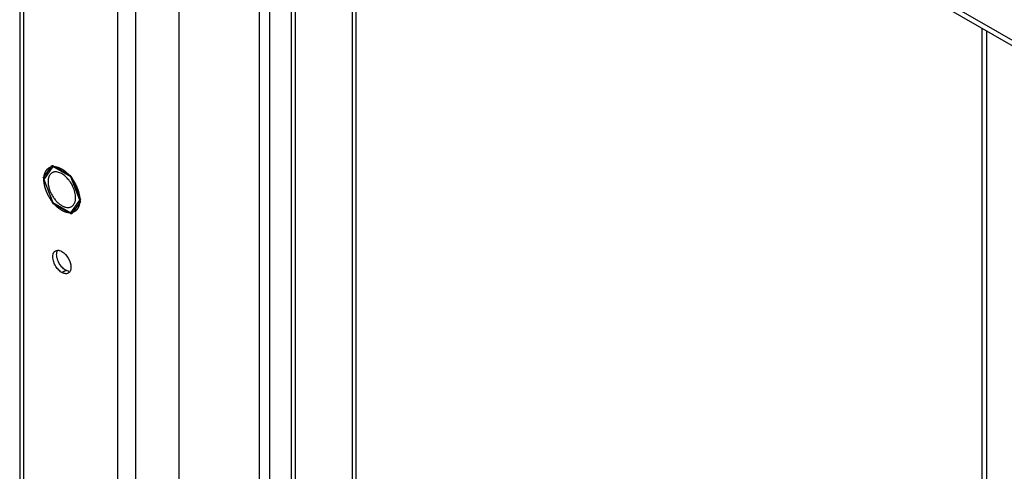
# Model space of a CAD drawing. Header units: inches. Extents: x 5 to 265, y 5 to 171.
# Tile 129 of 212: x 180.42 to 188.77, y 123.52 to 127.35. Entities that reach past the tile are written whole.
import ezdxf

# ---------------------------------------------------------------- set-up
doc = ezdxf.new("R2010")
doc.units = ezdxf.units.IN
doc.header["$LTSCALE"] = 14.96
doc.header["$MEASUREMENT"] = 0
doc.layers.get('0').update_dxf_attribs({"linetype": 'CONTINUOUS'})

msp = doc.modelspace()

# ---------------------------------------------------------------- linework, layer by layer
at = {"color": 7, "linetype": 'Continuous'}
for p, q in [((180.4205, 133.4865), (180.4205, 67.3498)), ((180.4524, 133.442), (180.4524, 67.3053)), ((181.2521, 68.4276), (181.2521, 131.3963)), ((195.0019, 123.5634), (181.3519, 131.444)), ((181.4063, 68.4276), (181.4063, 131.3963)), ((181.6138, 131.3401), (194.6727, 123.8008)), ((181.7712, 68.6383), (181.7712, 131.202)), ((182.4528, 68.5109), (182.4528, 130.8084)), ((182.5405, 68.5109), (182.5405, 130.7578)), ((182.7257, 69.3805), (182.7257, 130.6508)), ((182.759, 69.3613), (182.759, 130.6317)), ((183.2412, 69.6397), (183.2412, 130.3532)), ((183.2732, 70.7358), (183.2732, 130.3348)), ((188.5768, 127.2728), (188.5768, 72.0541)), ((188.6146, 127.251), (188.6146, 72.0014)), ((180.6205, 126.0047), (180.6929, 126.1077)), ((180.7053, 126.1088), (180.8501, 126.0252)), ((180.7017, 126.1014), (180.6258, 125.9934)), ((180.8536, 126.0137), (180.7017, 126.1014)), ((180.6258, 125.9934), (180.7017, 125.7977)), ((180.9295, 125.818), (180.8536, 126.0137)), ((180.8624, 126.0098), (180.9348, 125.8232)), ((180.7017, 125.7977), (180.8536, 125.71)), ((180.8501, 125.7026), (180.7053, 125.7862)), ((180.8536, 125.71), (180.9295, 125.818)), ((180.9348, 125.8067), (180.8624, 125.7037)), ((180.7777, 125.2043), (180.8109, 125.2235))]:
    msp.add_line(p, q, dxfattribs=at)
for centre, radius, start, end in [((180.5806, 125.796), 0.3537, 39.31319, 40.37203), ((180.5727, 125.7896), 0.3639, 37.23669, 39.31176), ((180.9814, 126.0209), 0.3624, 217.2356, 220.35285), ((180.7335, 125.8148), 0.2015, 357.70468, 0.02086)]:
    msp.add_arc(centre, radius, start, end, dxfattribs=at)
for points, knots in [([(180.7053, 126.1088), (180.7042, 126.1088), (180.7001, 126.1086), (180.696, 126.1082), (180.6929, 126.1077)], [0, 0, 0, 0, 0.253902, 1, 1, 1, 1]), ([(180.6263, 126.0077), (180.6266, 126.0099), (180.627, 126.013), (180.6276, 126.0173), (180.6279, 126.0199), (180.6282, 126.022), (180.6283, 126.0234), (180.6284, 126.0243), (180.6285, 126.0248), (180.6286, 126.0253), (180.6288, 126.0259), (180.6291, 126.0274), (180.6297, 126.0296), (180.6304, 126.0325), (180.6311, 126.0354), (180.6316, 126.0376), (180.632, 126.0391), (180.6321, 126.0397), (180.6323, 126.0402), (180.6324, 126.0407), (180.6327, 126.0414), (180.6331, 126.0425), (180.6338, 126.0443), (180.6346, 126.0465), (180.6355, 126.0487), (180.6362, 126.0505), (180.6367, 126.0518), (180.6371, 126.0529), (180.6374, 126.0537), (180.6375, 126.0541), (180.6377, 126.0545), (180.6378, 126.0548), (180.638, 126.0552), (180.6384, 126.0559), (180.639, 126.0568), (180.6396, 126.058), (180.6405, 126.0596), (180.6416, 126.0615), (180.6426, 126.0635), (180.6435, 126.0651), (180.6441, 126.066), (180.6444, 126.0667), (180.6447, 126.0671), (180.6449, 126.0674), (180.6452, 126.0679), (180.646, 126.0689), (180.6472, 126.0704), (180.6488, 126.0724), (180.6503, 126.0744), (180.6515, 126.0759), (180.6523, 126.0769), (180.6526, 126.0774), (180.6529, 126.0777), (180.6532, 126.078), (180.6537, 126.0785), (180.6545, 126.0792), (180.6557, 126.0803), (180.6572, 126.0817), (180.6597, 126.0839), (180.6615, 126.0855), (180.6627, 126.0867)], [0, 0, 0, 0, 0.0625, 0.09375, 0.125, 0.140625, 0.15625, 0.164062, 0.167969, 0.171875, 0.179688, 0.1875, 0.21875, 0.25, 0.28125, 0.3125, 0.320312, 0.328125, 0.332031, 0.335938, 0.34375, 0.359375, 0.375, 0.40625, 0.4375, 0.453125, 0.46875, 0.484375, 0.492188, 0.496094, 0.5, 0.503906, 0.507812, 0.515625, 0.53125, 0.546875, 0.5625, 0.59375, 0.625, 0.640625, 0.65625, 0.664062, 0.667969, 0.671875, 0.679688, 0.6875, 0.71875, 0.75, 0.78125, 0.8125, 0.820312, 0.828125, 0.832031, 0.835938, 0.84375, 0.859375, 0.875, 0.90625, 0.9375, 1, 1, 1, 1]), ([(180.6627, 126.0867), (180.6632, 126.087), (180.6643, 126.0878), (180.6656, 126.0887), (180.6667, 126.0895), (180.6678, 126.0902), (180.6692, 126.091), (180.6706, 126.0918), (180.6717, 126.0925), (180.6729, 126.0931), (180.674, 126.0937), (180.6752, 126.0942), (180.676, 126.0947), (180.677, 126.0951), (180.6782, 126.0956), (180.6794, 126.0961), (180.6806, 126.0966), (180.6818, 126.097), (180.6834, 126.0975), (180.6849, 126.0981), (180.6862, 126.0985), (180.6875, 126.0988), (180.6891, 126.0992), (180.6904, 126.0996), (180.691, 126.0997)], [0, 0, 0, 0, 0.0625, 0.125, 0.15625, 0.1875, 0.25, 0.3125, 0.34375, 0.375, 0.4375, 0.46875, 0.5, 0.53125, 0.5625, 0.625, 0.65625, 0.6875, 0.75, 0.8125, 0.84375, 0.875, 0.9375, 1, 1, 1, 1]), ([(180.6952, 126.0486), (180.6912, 126.0463), (180.6837, 126.0406), (180.6746, 126.0294), (180.6677, 126.0156), (180.6648, 126.0055), (180.6637, 126.0001)], [0, 0, 0, 0, 0.229825, 0.468611, 0.72372, 1, 1, 1, 1]), ([(180.691, 126.0997), (180.6912, 126.0998), (180.6915, 126.0998), (180.6919, 126.0999), (180.6922, 126.1), (180.6925, 126.1001), (180.6929, 126.1001), (180.6935, 126.1003), (180.6945, 126.1004), (180.6958, 126.1007), (180.6972, 126.1009), (180.6982, 126.101), (180.6989, 126.1011), (180.6992, 126.1011), (180.6996, 126.1012), (180.7002, 126.1012), (180.7009, 126.1013), (180.7015, 126.1014), (180.7017, 126.1014)], [0, 0, 0, 0, 0.0625, 0.125, 0.15625, 0.1875, 0.21875, 0.25, 0.375, 0.5, 0.625, 0.75, 0.78125, 0.8125, 0.84375, 0.875, 0.9375, 1, 1, 1, 1]), ([(180.7594, 126.0493), (180.7537, 126.0516), (180.7423, 126.0551), (180.7251, 126.057), (180.7116, 126.0553), (180.7019, 126.0521), (180.6973, 126.0498), (180.6952, 126.0486)], [0, 0, 0, 0, 0.279919, 0.5359, 0.772979, 0.887175, 1, 1, 1, 1]), ([(180.7017, 126.1014), (180.7021, 126.1014), (180.7028, 126.1015), (180.7036, 126.1015), (180.7042, 126.1016), (180.7046, 126.1016), (180.705, 126.1016), (180.7055, 126.1017), (180.7064, 126.1017), (180.7074, 126.1017), (180.7086, 126.1017), (180.7099, 126.1017), (180.7111, 126.1018), (180.7124, 126.1017), (180.7136, 126.1017), (180.7149, 126.1016), (180.7166, 126.1015), (180.7187, 126.1014), (180.7204, 126.1012), (180.7212, 126.1011)], [0, 0, 0, 0, 0.0625, 0.125, 0.15625, 0.171875, 0.1875, 0.21875, 0.25, 0.3125, 0.375, 0.4375, 0.5, 0.5625, 0.625, 0.6875, 0.75, 0.875, 1, 1, 1, 1]), ([(180.7212, 126.1011), (180.7226, 126.1009), (180.7243, 126.1006), (180.7263, 126.1004), (180.7277, 126.1001), (180.7294, 126.0998), (180.7312, 126.0995), (180.7326, 126.0992), (180.734, 126.0988), (180.7354, 126.0985), (180.7368, 126.0982), (180.7378, 126.0979), (180.7389, 126.0976), (180.7403, 126.0972), (180.7417, 126.0968), (180.7431, 126.0964), (180.7445, 126.096), (180.746, 126.0955), (180.7474, 126.095), (180.7483, 126.0947), (180.749, 126.0945), (180.7497, 126.0942), (180.7511, 126.0936), (180.7531, 126.0929), (180.7547, 126.0923), (180.7555, 126.092)], [0, 0, 0, 0, 0.125, 0.15625, 0.1875, 0.25, 0.3125, 0.34375, 0.375, 0.4375, 0.46875, 0.5, 0.53125, 0.5625, 0.625, 0.65625, 0.6875, 0.75, 0.78125, 0.8125, 0.828125, 0.84375, 0.875, 0.9375, 1, 1, 1, 1]), ([(180.7555, 126.092), (180.7563, 126.0916), (180.7581, 126.0909), (180.7602, 126.0899), (180.7617, 126.0893), (180.7625, 126.0889), (180.7635, 126.0885), (180.7646, 126.0879), (180.7665, 126.087), (180.7683, 126.0861), (180.7702, 126.0852), (180.772, 126.0841), (180.7739, 126.0831), (180.7758, 126.0821), (180.7771, 126.0814), (180.7785, 126.0805), (180.7804, 126.0794), (180.7822, 126.0783), (180.7841, 126.0772), (180.786, 126.076), (180.7878, 126.0748), (180.7897, 126.0736), (180.7908, 126.0728), (180.7917, 126.0722), (180.7925, 126.0717), (180.7932, 126.0711), (180.7947, 126.0701), (180.7969, 126.0685), (180.7989, 126.0671), (180.7999, 126.0664)], [0, 0, 0, 0, 0.0625, 0.125, 0.15625, 0.171875, 0.1875, 0.21875, 0.25, 0.3125, 0.34375, 0.375, 0.4375, 0.46875, 0.5, 0.53125, 0.5625, 0.625, 0.65625, 0.6875, 0.75, 0.78125, 0.8125, 0.828125, 0.84375, 0.859375, 0.875, 0.9375, 1, 1, 1, 1]), ([(180.8721, 125.9304), (180.8657, 125.9441), (180.8546, 125.9638), (180.837, 125.9879), (180.8227, 126.0044), (180.8076, 126.0191), (180.7919, 126.0316), (180.7759, 126.0418), (180.7649, 126.0471), (180.7594, 126.0493)], [0, 0, 0, 0, 0.270162, 0.404019, 0.534782, 0.660935, 0.781157, 0.894403, 1, 1, 1, 1]), ([(180.8185, 126.051), (180.82, 126.0496), (180.8223, 126.0475), (180.8254, 126.0447), (180.8272, 126.0429), (180.8287, 126.0414), (180.8297, 126.0404), (180.8303, 126.0398), (180.8307, 126.0394), (180.8312, 126.0389), (180.8317, 126.0384), (180.8323, 126.0377), (180.833, 126.0371), (180.8336, 126.0364), (180.8343, 126.0357), (180.8351, 126.0349), (180.8361, 126.0339), (180.8369, 126.033), (180.8373, 126.0326)], [0, 0, 0, 0, 0.25, 0.375, 0.5, 0.5625, 0.625, 0.65625, 0.671875, 0.6875, 0.71875, 0.75, 0.78125, 0.8125, 0.84375, 0.875, 0.9375, 1, 1, 1, 1]), ([(180.8373, 126.0326), (180.8376, 126.0323), (180.8382, 126.0316), (180.8389, 126.0308), (180.8395, 126.0302), (180.8398, 126.0299), (180.8401, 126.0295), (180.8406, 126.029), (180.8413, 126.0282), (180.8422, 126.0272), (180.8433, 126.026), (180.8444, 126.0247), (180.8454, 126.0235), (180.8465, 126.0223), (180.8474, 126.0212), (180.848, 126.0205), (180.8483, 126.0201), (180.8486, 126.0198), (180.849, 126.0193), (180.8494, 126.0188), (180.8499, 126.0183), (180.8502, 126.0178), (180.8505, 126.0175), (180.8506, 126.0174), (180.8508, 126.0171), (180.8511, 126.0168), (180.8516, 126.0161), (180.8525, 126.0151), (180.8532, 126.0142), (180.8536, 126.0137)], [0, 0, 0, 0, 0.0625, 0.125, 0.15625, 0.171875, 0.1875, 0.21875, 0.25, 0.3125, 0.375, 0.4375, 0.5, 0.5625, 0.625, 0.65625, 0.671875, 0.6875, 0.71875, 0.75, 0.78125, 0.8125, 0.828125, 0.835938, 0.84375, 0.859375, 0.875, 0.9375, 1, 1, 1, 1]), ([(180.6258, 125.9934), (180.6258, 125.9936), (180.6258, 125.9941), (180.6258, 125.9946), (180.6258, 125.995), (180.6258, 125.9953), (180.6258, 125.9956), (180.6258, 125.996), (180.6258, 125.9969), (180.6259, 125.9982), (180.6259, 126.0001), (180.626, 126.0018), (180.6261, 126.0032), (180.6261, 126.0041), (180.6261, 126.0044), (180.6261, 126.0047), (180.6262, 126.0051), (180.6262, 126.0057), (180.6263, 126.0066), (180.6263, 126.0074), (180.6263, 126.0077)], [0, 0, 0, 0, 0.0625, 0.125, 0.15625, 0.171875, 0.1875, 0.21875, 0.25, 0.375, 0.5, 0.625, 0.75, 0.78125, 0.8125, 0.828125, 0.84375, 0.875, 0.9375, 1, 1, 1, 1]), ([(180.6269, 125.9717), (180.6269, 125.9721), (180.6268, 125.9729), (180.6267, 125.9739), (180.6266, 125.9746), (180.6266, 125.975), (180.6266, 125.9755), (180.6265, 125.9761), (180.6264, 125.9775), (180.6263, 125.9797), (180.6261, 125.982), (180.626, 125.9839), (180.626, 125.9851), (180.6259, 125.9859), (180.6259, 125.9864), (180.6259, 125.9868), (180.6259, 125.9872), (180.6259, 125.9878), (180.6259, 125.9884), (180.6259, 125.9889), (180.6258, 125.9893), (180.6258, 125.9896), (180.6258, 125.99), (180.6258, 125.9908), (180.6258, 125.9919), (180.6258, 125.9929), (180.6258, 125.9934)], [0, 0, 0, 0, 0.0625, 0.125, 0.15625, 0.171875, 0.1875, 0.21875, 0.25, 0.375, 0.5, 0.5625, 0.625, 0.65625, 0.671875, 0.6875, 0.71875, 0.75, 0.78125, 0.8125, 0.828125, 0.84375, 0.859375, 0.875, 0.9375, 1, 1, 1, 1]), ([(180.6478, 125.8899), (180.6471, 125.8916), (180.6458, 125.895), (180.6442, 125.8993), (180.6431, 125.9022), (180.6424, 125.904), (180.6419, 125.9057), (180.6412, 125.9078), (180.6403, 125.9104), (180.6395, 125.9129), (180.6388, 125.9151), (180.6382, 125.9168), (180.6377, 125.9185), (180.6369, 125.9215), (180.6359, 125.9249), (180.6351, 125.9279), (180.6346, 125.9296), (180.6342, 125.9308), (180.634, 125.9321), (180.6336, 125.9338), (180.6329, 125.9367), (180.6321, 125.9401), (180.6314, 125.9431), (180.631, 125.9448), (180.6307, 125.9465), (180.6303, 125.9487), (180.6299, 125.9513), (180.6294, 125.9539), (180.629, 125.9561), (180.6287, 125.9577), (180.6286, 125.9585), (180.6285, 125.9593), (180.6283, 125.9604), (180.628, 125.9629), (180.6275, 125.9667), (180.6271, 125.97), (180.6269, 125.9717)], [0, 0, 0, 0, 0.0625, 0.125, 0.15625, 0.171875, 0.1875, 0.21875, 0.25, 0.28125, 0.3125, 0.328125, 0.34375, 0.375, 0.4375, 0.46875, 0.484375, 0.5, 0.515625, 0.53125, 0.5625, 0.625, 0.65625, 0.671875, 0.6875, 0.71875, 0.75, 0.78125, 0.8125, 0.828125, 0.835938, 0.84375, 0.859375, 0.875, 0.9375, 1, 1, 1, 1]), ([(180.6637, 126.0001), (180.6632, 125.998), (180.6616, 125.9891), (180.661, 125.98), (180.661, 125.9731)], [0, 0, 0, 0, 0.239245, 1, 1, 1, 1]), ([(180.661, 125.9731), (180.661, 125.9676), (180.6616, 125.9564), (180.6649, 125.9333), (180.6697, 125.916), (180.6737, 125.9046)], [0, 0, 0, 0, 0.233301, 0.478938, 1, 1, 1, 1]), ([(180.8536, 126.0137), (180.8545, 126.0126), (180.8562, 126.0105), (180.8581, 126.008), (180.8593, 126.0064), (180.86, 126.0056), (180.8606, 126.0047), (180.8615, 126.0035), (180.8626, 126.002), (180.8643, 125.9996), (180.8661, 125.9972), (180.8678, 125.9948), (180.8695, 125.9923), (180.8711, 125.9899), (180.8728, 125.9874), (180.8741, 125.9856), (180.8753, 125.9837), (180.8769, 125.9811), (180.8785, 125.9786), (180.8801, 125.9761), (180.8816, 125.9735), (180.8831, 125.9709), (180.8847, 125.9683), (180.8856, 125.9667), (180.8864, 125.9654), (180.8871, 125.9641), (180.8885, 125.9616), (180.8904, 125.9581), (180.8919, 125.9553), (180.8926, 125.9539)], [0, 0, 0, 0, 0.0625, 0.125, 0.140625, 0.15625, 0.171875, 0.1875, 0.21875, 0.25, 0.3125, 0.34375, 0.375, 0.4375, 0.46875, 0.5, 0.53125, 0.5625, 0.625, 0.65625, 0.6875, 0.75, 0.78125, 0.8125, 0.828125, 0.84375, 0.875, 0.9375, 1, 1, 1, 1]), ([(180.8926, 125.9539), (180.894, 125.9511), (180.896, 125.947), (180.8986, 125.9414), (180.9003, 125.938), (180.9016, 125.9352), (180.9024, 125.9335), (180.9031, 125.9321), (180.9036, 125.931), (180.904, 125.9299), (180.9049, 125.9278), (180.9062, 125.9245), (180.9079, 125.9202), (180.9096, 125.9158), (180.9109, 125.9125), (180.9118, 125.9104), (180.9122, 125.9093), (180.9126, 125.9082), (180.9131, 125.9067), (180.9137, 125.9049), (180.915, 125.9006), (180.9166, 125.8955), (180.9182, 125.8904), (180.919, 125.8879), (180.9195, 125.8864), (180.9199, 125.8853), (180.9201, 125.8843), (180.9204, 125.8828), (180.921, 125.8803), (180.9222, 125.8753), (180.9233, 125.8703), (180.9243, 125.866), (180.9247, 125.8642), (180.925, 125.8629), (180.9252, 125.8622), (180.9253, 125.8615), (180.9254, 125.8606), (180.9257, 125.8585), (180.9262, 125.8554), (180.9268, 125.8512), (180.9274, 125.847), (180.9279, 125.8439), (180.9282, 125.8418), (180.9283, 125.8409), (180.9284, 125.8402), (180.9284, 125.8395), (180.9285, 125.8383), (180.9286, 125.8366), (180.9287, 125.8339), (180.9289, 125.8304), (180.9292, 125.8249), (180.9294, 125.8208), (180.9295, 125.818)], [0, 0, 0, 0, 0.0625, 0.09375, 0.125, 0.140625, 0.15625, 0.164062, 0.171875, 0.179688, 0.1875, 0.21875, 0.25, 0.28125, 0.3125, 0.320312, 0.328125, 0.335938, 0.34375, 0.359375, 0.375, 0.4375, 0.46875, 0.484375, 0.492188, 0.5, 0.507812, 0.515625, 0.53125, 0.5625, 0.625, 0.640625, 0.65625, 0.664062, 0.667969, 0.671875, 0.679688, 0.6875, 0.71875, 0.75, 0.78125, 0.8125, 0.820312, 0.828125, 0.832031, 0.835938, 0.84375, 0.859375, 0.875, 0.90625, 0.9375, 1, 1, 1, 1]), ([(180.6859, 125.819), (180.6849, 125.8204), (180.6831, 125.8232), (180.6808, 125.8267), (180.6791, 125.8292), (180.6782, 125.8306), (180.6769, 125.8328), (180.6749, 125.836), (180.673, 125.8392), (180.6716, 125.8414), (180.6708, 125.8429), (180.6694, 125.8454), (180.6677, 125.8484), (180.6661, 125.8513), (180.6648, 125.8535), (180.6637, 125.8558), (180.6621, 125.8588), (180.6606, 125.8617), (180.6592, 125.8644), (180.6585, 125.8659), (180.6574, 125.8681), (180.6558, 125.8715), (180.6542, 125.875), (180.6531, 125.8772), (180.6525, 125.8788), (180.6513, 125.8814), (180.6497, 125.8853), (180.6484, 125.8883), (180.6478, 125.8899)], [0, 0, 0, 0, 0.0625, 0.125, 0.15625, 0.171875, 0.1875, 0.25, 0.3125, 0.328125, 0.34375, 0.375, 0.4375, 0.46875, 0.5, 0.53125, 0.5625, 0.625, 0.65625, 0.671875, 0.6875, 0.75, 0.8125, 0.828125, 0.84375, 0.875, 0.9375, 1, 1, 1, 1]), ([(180.6737, 125.9046), (180.6772, 125.8945), (180.6856, 125.8748), (180.7013, 125.8468), (180.7199, 125.821), (180.7407, 125.7983), (180.7629, 125.7797), (180.7824, 125.7678), (180.7979, 125.7611), (180.8124, 125.7565), (180.8235, 125.755), (180.8306, 125.7551)], [0, 0, 0, 0, 0.139492, 0.281153, 0.421363, 0.556623, 0.683835, 0.800644, 0.854775, 0.905978, 1, 1, 1, 1]), ([(180.8943, 125.8383), (180.8943, 125.8457), (180.8933, 125.8608), (180.8889, 125.8838), (180.8819, 125.9072), (180.8756, 125.9227), (180.8721, 125.9304)], [0, 0, 0, 0, 0.230147, 0.47566, 0.733523, 1, 1, 1, 1]), ([(180.6963, 125.8046), (180.6961, 125.8048), (180.6958, 125.8053), (180.6954, 125.8058), (180.6951, 125.8062), (180.6949, 125.8064), (180.6947, 125.8068), (180.6944, 125.8071), (180.694, 125.8077), (180.6934, 125.8085), (180.6925, 125.8096), (180.6914, 125.8111), (180.6904, 125.8126), (180.6895, 125.8138), (180.6889, 125.8146), (180.6885, 125.8152), (180.6882, 125.8156), (180.688, 125.8159), (180.6878, 125.8163), (180.6873, 125.8169), (180.6867, 125.8179), (180.6861, 125.8186), (180.6859, 125.819)], [0, 0, 0, 0, 0.0625, 0.125, 0.15625, 0.171875, 0.1875, 0.21875, 0.25, 0.3125, 0.375, 0.5, 0.625, 0.6875, 0.75, 0.78125, 0.8125, 0.828125, 0.84375, 0.875, 0.9375, 1, 1, 1, 1]), ([(180.7181, 125.7788), (180.7177, 125.7793), (180.7168, 125.7802), (180.7158, 125.7813), (180.715, 125.7821), (180.7146, 125.7826), (180.7141, 125.7832), (180.7135, 125.7838), (180.7125, 125.7849), (180.7113, 125.7862), (180.7099, 125.7879), (180.7085, 125.7895), (180.7071, 125.7912), (180.7057, 125.7929), (180.7045, 125.7943), (180.7037, 125.7953), (180.7032, 125.7958), (180.7029, 125.7963), (180.7023, 125.7969), (180.7017, 125.7977), (180.7011, 125.7984), (180.7006, 125.7991), (180.7003, 125.7995), (180.7001, 125.7997), (180.6998, 125.8001), (180.6995, 125.8004), (180.6988, 125.8014), (180.6977, 125.8028), (180.6968, 125.804), (180.6963, 125.8046)], [0, 0, 0, 0, 0.0625, 0.125, 0.15625, 0.171875, 0.1875, 0.21875, 0.25, 0.3125, 0.375, 0.4375, 0.5, 0.5625, 0.625, 0.65625, 0.671875, 0.6875, 0.71875, 0.75, 0.78125, 0.8125, 0.828125, 0.835938, 0.84375, 0.859375, 0.875, 0.9375, 1, 1, 1, 1]), ([(180.7555, 125.745), (180.7539, 125.7462), (180.752, 125.7478), (180.7496, 125.7496), (180.748, 125.7508), (180.7461, 125.7524), (180.7442, 125.754), (180.7426, 125.7553), (180.7411, 125.7567), (180.7395, 125.758), (180.738, 125.7594), (180.7368, 125.7604), (180.7357, 125.7614), (180.7342, 125.7628), (180.7326, 125.7643), (180.7313, 125.7655), (180.7305, 125.7662), (180.7297, 125.767), (180.7287, 125.768), (180.7275, 125.7692), (180.7263, 125.7704), (180.7251, 125.7716), (180.7238, 125.7728), (180.7223, 125.7744), (180.7204, 125.7764), (180.7189, 125.778), (180.7181, 125.7788)], [0, 0, 0, 0, 0.125, 0.15625, 0.1875, 0.25, 0.3125, 0.34375, 0.375, 0.4375, 0.46875, 0.5, 0.53125, 0.5625, 0.625, 0.65625, 0.671875, 0.6875, 0.71875, 0.75, 0.78125, 0.8125, 0.84375, 0.875, 0.9375, 1, 1, 1, 1]), ([(180.8602, 125.7628), (180.8629, 125.7644), (180.8681, 125.768), (180.875, 125.7748), (180.8809, 125.7828), (180.8858, 125.792), (180.8896, 125.8023), (180.8934, 125.8177), (180.8943, 125.83), (180.8943, 125.8383)], [0, 0, 0, 0, 0.108048, 0.218132, 0.332106, 0.451506, 0.577461, 0.71072, 1, 1, 1, 1]), ([(180.9283, 125.7967), (180.9282, 125.7959), (180.928, 125.7942), (180.9277, 125.7921), (180.9275, 125.7906), (180.9274, 125.7898), (180.9272, 125.7889), (180.927, 125.7878), (180.9268, 125.7865), (180.9265, 125.7851), (180.9263, 125.7841), (180.9262, 125.7832), (180.926, 125.7823), (180.9257, 125.781), (180.9253, 125.7794), (180.9249, 125.7778), (180.9247, 125.7767), (180.9243, 125.7754), (180.9238, 125.7738), (180.9233, 125.7721), (180.9229, 125.7707), (180.9227, 125.7699), (180.9224, 125.7692), (180.9221, 125.7683), (180.9217, 125.7672), (180.9214, 125.7661), (180.9211, 125.7652), (180.9208, 125.7645), (180.9205, 125.7637), (180.92, 125.7624), (180.9192, 125.7605), (180.9186, 125.7589), (180.9182, 125.7582)], [0, 0, 0, 0, 0.0625, 0.125, 0.15625, 0.171875, 0.1875, 0.21875, 0.25, 0.28125, 0.3125, 0.328125, 0.34375, 0.375, 0.4375, 0.46875, 0.5, 0.53125, 0.5625, 0.625, 0.65625, 0.671875, 0.6875, 0.71875, 0.75, 0.78125, 0.8125, 0.828125, 0.84375, 0.875, 0.9375, 1, 1, 1, 1]), ([(180.7681, 125.7362), (180.7679, 125.7363), (180.7675, 125.7366), (180.767, 125.7369), (180.7667, 125.7371), (180.7665, 125.7373), (180.7662, 125.7375), (180.7659, 125.7377), (180.7654, 125.738), (180.7647, 125.7385), (180.7636, 125.7392), (180.7623, 125.7401), (180.761, 125.741), (180.76, 125.7418), (180.7593, 125.7422), (180.7588, 125.7426), (180.7584, 125.7429), (180.7582, 125.743), (180.7579, 125.7433), (180.7573, 125.7437), (180.7565, 125.7443), (180.7558, 125.7448), (180.7555, 125.745)], [0, 0, 0, 0, 0.0625, 0.125, 0.15625, 0.171875, 0.1875, 0.21875, 0.25, 0.3125, 0.375, 0.5, 0.625, 0.6875, 0.75, 0.78125, 0.8125, 0.828125, 0.84375, 0.875, 0.9375, 1, 1, 1, 1]), ([(180.7999, 125.7194), (180.7985, 125.72), (180.7966, 125.7208), (180.7939, 125.7219), (180.792, 125.7229), (180.79, 125.7238), (180.788, 125.7248), (180.786, 125.7258), (180.784, 125.7268), (180.782, 125.7279), (180.7801, 125.729), (180.7781, 125.7301), (180.7761, 125.7313), (180.7741, 125.7324), (180.7714, 125.7341), (180.7695, 125.7354), (180.7681, 125.7362)], [0, 0, 0, 0, 0.125, 0.1875, 0.25, 0.3125, 0.375, 0.4375, 0.5, 0.5625, 0.625, 0.6875, 0.75, 0.8125, 0.875, 1, 1, 1, 1]), ([(180.8373, 125.71), (180.8358, 125.7102), (180.8339, 125.7104), (180.8317, 125.7106), (180.8302, 125.7108), (180.8284, 125.7112), (180.8265, 125.7115), (180.825, 125.7117), (180.8235, 125.7121), (180.8219, 125.7124), (180.8204, 125.7128), (180.8193, 125.713), (180.8181, 125.7133), (180.8166, 125.7138), (180.815, 125.7142), (180.8137, 125.7146), (180.8129, 125.7148), (180.8121, 125.7151), (180.811, 125.7154), (180.8093, 125.716), (180.8077, 125.7165), (180.806, 125.7171), (180.8044, 125.7177), (180.8023, 125.7185), (180.8007, 125.7191), (180.7999, 125.7194)], [0, 0, 0, 0, 0.125, 0.15625, 0.1875, 0.25, 0.3125, 0.34375, 0.375, 0.4375, 0.46875, 0.5, 0.53125, 0.5625, 0.625, 0.65625, 0.671875, 0.6875, 0.71875, 0.75, 0.8125, 0.84375, 0.875, 0.9375, 1, 1, 1, 1]), ([(180.8306, 125.7551), (180.8314, 125.7551), (180.8346, 125.7552), (180.8377, 125.7555), (180.8401, 125.7558)], [0, 0, 0, 0, 0.254065, 1, 1, 1, 1]), ([(180.8536, 125.71), (180.8533, 125.71), (180.8527, 125.7099), (180.852, 125.7099), (180.8515, 125.7098), (180.8512, 125.7098), (180.8509, 125.7098), (180.8504, 125.7098), (180.8497, 125.7097), (180.8489, 125.7097), (180.8478, 125.7097), (180.8467, 125.7097), (180.8457, 125.7096), (180.8446, 125.7097), (180.8437, 125.7097), (180.843, 125.7097), (180.8425, 125.7097), (180.8421, 125.7097), (180.8416, 125.7097), (180.8412, 125.7097), (180.8408, 125.7098), (180.8405, 125.7098), (180.8401, 125.7098), (180.8394, 125.7098), (180.8384, 125.7099), (180.8377, 125.71), (180.8373, 125.71)], [0, 0, 0, 0, 0.0625, 0.125, 0.15625, 0.171875, 0.1875, 0.21875, 0.25, 0.3125, 0.375, 0.4375, 0.5, 0.5625, 0.625, 0.65625, 0.6875, 0.71875, 0.75, 0.78125, 0.8125, 0.828125, 0.84375, 0.875, 0.9375, 1, 1, 1, 1]), ([(180.8401, 125.7558), (180.8436, 125.7564), (180.8506, 125.7581), (180.8571, 125.761), (180.8602, 125.7628)], [0, 0, 0, 0, 0.505869, 1, 1, 1, 1]), ([(180.8501, 125.7026), (180.8511, 125.7026), (180.8553, 125.7028), (180.8594, 125.7032), (180.8624, 125.7037)], [0, 0, 0, 0, 0.253903, 1, 1, 1, 1]), ([(180.8643, 125.7117), (180.8642, 125.7116), (180.8639, 125.7116), (180.8634, 125.7115), (180.8631, 125.7114), (180.8628, 125.7113), (180.8625, 125.7113), (180.8618, 125.7111), (180.8608, 125.711), (180.8595, 125.7107), (180.8582, 125.7105), (180.8571, 125.7104), (180.8565, 125.7103), (180.8561, 125.7103), (180.8558, 125.7102), (180.8552, 125.7102), (180.8545, 125.7101), (180.8539, 125.71), (180.8536, 125.71)], [0, 0, 0, 0, 0.0625, 0.125, 0.15625, 0.1875, 0.21875, 0.25, 0.375, 0.5, 0.625, 0.75, 0.78125, 0.8125, 0.84375, 0.875, 0.9375, 1, 1, 1, 1]), ([(180.8926, 125.7247), (180.8921, 125.7244), (180.891, 125.7236), (180.8897, 125.7227), (180.8887, 125.7219), (180.8876, 125.7212), (180.8862, 125.7204), (180.8848, 125.7196), (180.8836, 125.7189), (180.8825, 125.7183), (180.8813, 125.7177), (180.8802, 125.7172), (180.8793, 125.7167), (180.8784, 125.7163), (180.8772, 125.7158), (180.876, 125.7153), (180.8748, 125.7148), (180.8735, 125.7144), (180.872, 125.7139), (180.8704, 125.7133), (180.8692, 125.7129), (180.8679, 125.7126), (180.8663, 125.7122), (180.865, 125.7118), (180.8643, 125.7117)], [0, 0, 0, 0, 0.0625, 0.125, 0.15625, 0.1875, 0.25, 0.3125, 0.34375, 0.375, 0.4375, 0.46875, 0.5, 0.53125, 0.5625, 0.625, 0.65625, 0.6875, 0.75, 0.8125, 0.84375, 0.875, 0.9375, 1, 1, 1, 1]), ([(180.9182, 125.7582), (180.9178, 125.7574), (180.917, 125.7557), (180.916, 125.7537), (180.9153, 125.7522), (180.9149, 125.7514), (180.9143, 125.7503), (180.9135, 125.7489), (180.9126, 125.7474), (180.912, 125.7464), (180.9116, 125.7457), (180.9111, 125.7449), (180.9101, 125.7436), (180.9091, 125.7421), (180.9082, 125.7407), (180.9076, 125.74), (180.9073, 125.7394), (180.9068, 125.7389), (180.9063, 125.7383), (180.9054, 125.7371), (180.9043, 125.7358), (180.9033, 125.7347), (180.9028, 125.7341), (180.9021, 125.7334), (180.9014, 125.7326), (180.9004, 125.7317), (180.8995, 125.7307), (180.8987, 125.73), (180.8981, 125.7293), (180.8974, 125.7288), (180.8963, 125.7278), (180.8946, 125.7264), (180.8933, 125.7253), (180.8926, 125.7247)], [0, 0, 0, 0, 0.0625, 0.125, 0.15625, 0.171875, 0.1875, 0.25, 0.28125, 0.3125, 0.328125, 0.34375, 0.375, 0.4375, 0.46875, 0.484375, 0.5, 0.515625, 0.53125, 0.5625, 0.625, 0.65625, 0.671875, 0.6875, 0.71875, 0.75, 0.78125, 0.8125, 0.828125, 0.84375, 0.875, 0.9375, 1, 1, 1, 1]), ([(180.7391, 125.2385), (180.7303, 125.2495), (180.7153, 125.2736), (180.699, 125.3191), (180.6988, 125.359), (180.7109, 125.3764)], [0, 0, 0, 0, 0.288873, 0.56778, 1, 1, 1, 1]), ([(180.7338, 125.357), (180.7338, 125.3608), (180.7346, 125.3741), (180.7386, 125.3876), (180.7442, 125.3955)], [0, 0, 0, 0, 0.279646, 1, 1, 1, 1]), ([(180.7724, 125.2577), (180.7606, 125.2723), (180.7423, 125.3039), (180.7338, 125.3398), (180.7338, 125.357)], [0, 0, 0, 0, 0.522773, 1, 1, 1, 1]), ([(180.751, 125.3922), (180.7532, 125.3918), (180.7625, 125.3899), (180.7714, 125.386), (180.7777, 125.3823)], [0, 0, 0, 0, 0.233426, 1, 1, 1, 1]), ([(180.7777, 125.3823), (180.8006, 125.3691), (180.8367, 125.3274), (180.8547, 125.2752), (180.8547, 125.2488)], [0, 0, 0, 0, 0.500112, 1, 1, 1, 1]), ([(180.7777, 125.2043), (180.7742, 125.2063), (180.7598, 125.2158), (180.7474, 125.2282), (180.7391, 125.2385)], [0, 0, 0, 0, 0.231048, 1, 1, 1, 1]), ([(180.8109, 125.2235), (180.8075, 125.2255), (180.7931, 125.235), (180.7807, 125.2474), (180.7724, 125.2577)], [0, 0, 0, 0, 0.231048, 1, 1, 1, 1]), ([(180.8047, 125.1944), (180.8025, 125.1947), (180.793, 125.1967), (180.7841, 125.2006), (180.7777, 125.2043)], [0, 0, 0, 0, 0.233188, 1, 1, 1, 1]), ([(180.8376, 125.2137), (180.8354, 125.214), (180.8261, 125.216), (180.8172, 125.2199), (180.8109, 125.2235)], [0, 0, 0, 0, 0.233426, 1, 1, 1, 1]), ([(180.8547, 125.2488), (180.8547, 125.2451), (180.854, 125.2317), (180.85, 125.2182), (180.8444, 125.2103)], [0, 0, 0, 0, 0.279646, 1, 1, 1, 1])]:
    msp.add_open_spline(points, degree=3, knots=knots, dxfattribs=at)
for points in [[(180.7999, 126.0664), (180.803, 126.064), (180.8093, 126.0591), (180.8154, 126.0537), (180.8185, 126.051)], [(180.9295, 125.818), (180.9295, 125.8144), (180.9294, 125.8071), (180.9287, 125.8002), (180.9283, 125.7967)], [(180.7109, 125.3764), (180.7141, 125.3809), (180.7184, 125.3849), (180.7232, 125.3877)], [(180.7232, 125.3877), (180.729, 125.3911), (180.736, 125.3928), (180.7427, 125.3928)], [(180.7427, 125.3928), (180.7455, 125.3928), (180.7483, 125.3926), (180.751, 125.3922)], [(180.8162, 125.194), (180.8124, 125.1937), (180.8085, 125.1938), (180.8047, 125.1944)], [(180.8322, 125.1989), (180.8274, 125.1961), (180.8218, 125.1945), (180.8162, 125.194)], [(180.8444, 125.2103), (180.8412, 125.2057), (180.837, 125.2017), (180.8322, 125.1989)]]:
    msp.add_open_spline(points, degree=3, dxfattribs=at)

doc.saveas('drawing.dxf')
